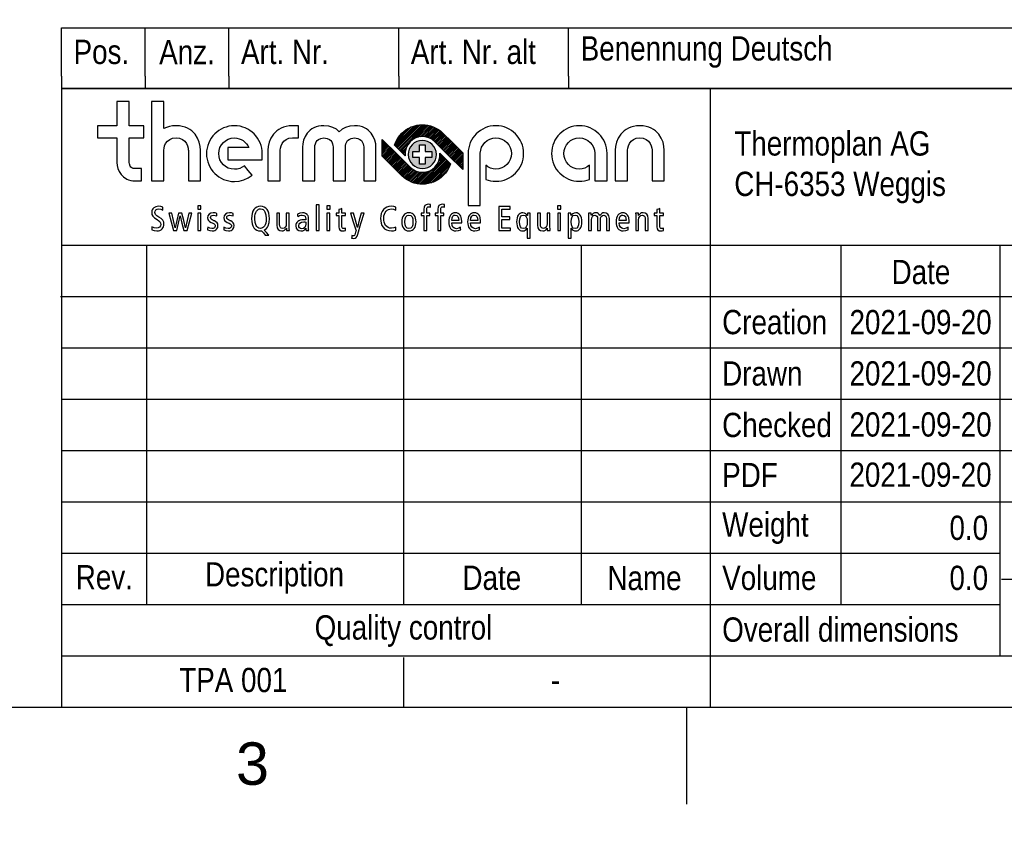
# Model space of a CAD drawing. Header units: millimetres. Extents: x 0 to 592, y 0 to 418.
# Tile 23 of 44: x 391 to 472, y 0 to 67. Entities that reach past the tile are written whole.
import ezdxf
from ezdxf import colors
from ezdxf.entities.mleader import LeaderData, LeaderLine
from ezdxf.math import Vec2, Vec3

# ---------------------------------------------------------------- set-up
doc = ezdxf.new("R2010")
doc.units = ezdxf.units.MM
for name, color, linetype in [('Cartouche', 7, 'Continuous'), ('Défaut', 7, 'Continuous'), ('EBENE_1', 7, 'Continuous'), ('Marges', 7, 'Continuous')]:
    doc.layers.add(name, color=color, linetype=linetype)

# ---------------------------------------------------------------- blocks, each defined once
blk = doc.blocks.new('_Dot')
at = {"color": 0, "linetype": 'ByBlock', "lineweight": -2}
blk.add_line((-0.5, 0), (-1, 0), dxfattribs=at)
at = {"color": 0, "linetype": 'ByBlock', "const_width": 0.5}
blk.add_lwpolyline([(-0.25, 0, 1), (0.25, 0, 1)], format="xyb", close=True, dxfattribs=at)
blk = doc.blocks.new('SE5')
at = {"layer": 'Marges', "insert": (408.375, 7.085), "char_height": 3.5, "width": 3.71335, "attachment_point": 1}
blk.add_mtext('{\\fArial|b0||i0||c0|p34;\\C7;\\H3.5;\\W1.;3}', dxfattribs=at)
blk = doc.blocks.new('SE4')
at = {"layer": 'Marges'}
blk.add_blockref('SE5', (0, 0), dxfattribs=at)
blk = doc.blocks.new('SE7')
at = {"layer": 'EBENE_1', "color": 7, "linetype": 'Continuous'}
for points in [[(402.34, 51.209), (402.177, 51.256), (401.981, 51.275), (401.767, 51.243), (401.592, 51.149), (401.524, 51.078), (401.472, 50.993), (401.44, 50.892), (401.429, 50.777), (401.447, 50.606), (401.513, 50.464), (401.647, 50.329), (401.867, 50.181), (402.028, 50.071), (402.121, 49.976), (402.164, 49.882), (402.175, 49.777), (402.151, 49.659), (402.083, 49.559), (401.972, 49.489), (401.822, 49.463), (401.631, 49.502), (401.443, 49.591), (401.443, 49.462), (401.443, 49.332), (401.63, 49.27), (401.859, 49.247), (401.993, 49.258), (402.11, 49.29), (402.209, 49.342), (402.291, 49.41), (402.354, 49.493), (402.4, 49.589), (402.428, 49.696), (402.437, 49.811), (402.416, 49.973), (402.347, 50.119), (402.221, 50.256), (402.027, 50.389), (401.854, 50.499), (401.752, 50.59), (401.703, 50.673), (401.691, 50.762), (401.713, 50.879), (401.775, 50.973), (401.873, 51.036), (402.001, 51.058), (402.181, 51.034), (402.34, 50.967), (402.34, 51.088), (402.34, 51.209)], [(405.222, 51.033), (405.353, 51.033), (405.484, 51.033), (405.484, 51.175), (405.484, 51.317), (405.353, 51.317), (405.222, 51.317), (405.222, 51.175), (405.222, 51.033)], [(411.09, 48.896), (410.899, 49.107), (410.709, 49.318), (410.804, 49.377), (410.888, 49.454), (410.961, 49.548), (411.021, 49.66), (411.102, 49.935), (411.13, 50.281), (411.117, 50.5), (411.079, 50.696), (411.017, 50.866), (410.934, 51.009), (410.829, 51.123), (410.706, 51.206), (410.564, 51.258), (410.406, 51.275), (410.24, 51.259), (410.092, 51.21), (409.964, 51.129), (409.857, 51.015), (409.772, 50.87), (409.711, 50.692), (409.673, 50.482), (409.66, 50.241), (409.673, 50.022), (409.711, 49.826), (409.773, 49.656), (409.856, 49.513), (409.961, 49.399), (410.084, 49.316), (410.226, 49.264), (410.384, 49.247), (410.409, 49.248), (410.435, 49.25), (410.46, 49.253), (410.483, 49.258), (410.633, 49.077), (410.782, 48.896), (410.936, 48.896), (411.09, 48.896)], [(414.986, 49.267), (415.106, 49.267), (415.226, 49.267), (415.226, 50.335), (415.226, 51.403), (415.106, 51.403), (414.986, 51.403), (414.986, 50.335), (414.986, 49.267)], [(415.864, 51.033), (415.995, 51.033), (416.126, 51.033), (416.126, 51.175), (416.126, 51.317), (415.995, 51.317), (415.864, 51.317), (415.864, 51.175), (415.864, 51.033)], [(421.546, 49.557), (421.377, 49.488), (421.19, 49.463), (421.038, 49.479), (420.907, 49.524), (420.797, 49.598), (420.708, 49.697), (420.639, 49.82), (420.59, 49.966), (420.561, 50.131), (420.552, 50.315), (420.565, 50.486), (420.603, 50.636), (420.662, 50.763), (420.74, 50.868), (420.833, 50.951), (420.938, 51.01), (421.053, 51.046), (421.172, 51.058), (421.371, 51.034), (421.546, 50.959), (421.546, 51.081), (421.546, 51.204), (421.377, 51.256), (421.17, 51.275), (420.983, 51.257), (420.814, 51.204), (420.663, 51.119), (420.535, 51.002), (420.431, 50.857), (420.354, 50.684), (420.306, 50.485), (420.29, 50.264), (420.302, 50.066), (420.341, 49.878), (420.407, 49.705), (420.501, 49.553), (420.624, 49.427), (420.779, 49.33), (420.965, 49.268), (421.184, 49.247), (421.364, 49.263), (421.546, 49.307), (421.546, 49.432), (421.546, 49.557)], [(423.859, 49.267), (423.979, 49.267), (424.098, 49.267), (424.098, 49.896), (424.098, 50.526), (424.229, 50.526), (424.36, 50.526), (424.36, 50.623), (424.36, 50.719), (424.229, 50.719), (424.098, 50.719), (424.098, 50.872), (424.098, 51.024), (424.106, 51.12), (424.135, 51.188), (424.188, 51.23), (424.272, 51.244), (424.351, 51.235), (424.409, 51.209), (424.409, 51.312), (424.409, 51.414), (424.319, 51.431), (424.221, 51.437), (424.057, 51.409), (423.945, 51.329), (423.88, 51.205), (423.859, 51.044), (423.859, 50.882), (423.859, 50.719), (423.744, 50.719), (423.628, 50.719), (423.628, 50.623), (423.628, 50.526), (423.744, 50.526), (423.859, 50.526), (423.859, 49.896), (423.859, 49.267)], [(425.011, 49.267), (425.13, 49.267), (425.25, 49.267), (425.25, 49.896), (425.25, 50.526), (425.381, 50.526), (425.512, 50.526), (425.512, 50.623), (425.512, 50.719), (425.381, 50.719), (425.25, 50.719), (425.25, 50.872), (425.25, 51.024), (425.258, 51.12), (425.287, 51.188), (425.34, 51.23), (425.424, 51.244), (425.503, 51.235), (425.561, 51.209), (425.561, 51.312), (425.561, 51.414), (425.471, 51.431), (425.372, 51.437), (425.209, 51.409), (425.097, 51.329), (425.032, 51.205), (425.011, 51.044), (425.011, 50.882), (425.011, 50.719), (424.895, 50.719), (424.78, 50.719), (424.78, 50.623), (424.78, 50.526), (424.895, 50.526), (425.011, 50.526), (425.011, 49.896), (425.011, 49.267)], [(430.046, 49.267), (430.527, 49.267), (431.008, 49.267), (431.008, 49.375), (431.008, 49.483), (430.652, 49.483), (430.297, 49.483), (430.297, 49.837), (430.297, 50.19), (430.618, 50.19), (430.94, 50.19), (430.94, 50.298), (430.94, 50.406), (430.618, 50.406), (430.297, 50.406), (430.297, 50.722), (430.297, 51.039), (430.634, 51.039), (430.971, 51.039), (430.971, 51.147), (430.971, 51.255), (430.508, 51.255), (430.046, 51.255), (430.046, 50.261), (430.046, 49.267)], [(434.884, 51.033), (435.015, 51.033), (435.146, 51.033), (435.146, 51.175), (435.146, 51.317), (435.015, 51.317), (434.884, 51.317), (434.884, 51.175), (434.884, 51.033)], [(404.728, 50.719), (404.608, 50.719), (404.489, 50.719), (404.352, 50.113), (404.215, 49.506), (404.212, 49.506), (404.209, 49.506), (404.066, 50.113), (403.922, 50.719), (403.779, 50.719), (403.637, 50.719), (403.499, 50.113), (403.361, 49.506), (403.358, 49.506), (403.355, 49.506), (403.217, 50.113), (403.078, 50.719), (402.953, 50.719), (402.828, 50.719), (403.02, 49.993), (403.213, 49.267), (403.349, 49.267), (403.486, 49.267), (403.625, 49.88), (403.765, 50.494), (403.768, 50.494), (403.771, 50.494), (403.923, 49.88), (404.076, 49.267), (404.212, 49.267), (404.349, 49.267), (404.538, 49.993), (404.728, 50.719)], [(405.233, 49.267), (405.353, 49.267), (405.472, 49.267), (405.472, 49.993), (405.472, 50.719), (405.353, 50.719), (405.233, 50.719), (405.233, 49.993), (405.233, 49.267)], [(406.03, 49.332), (406.21, 49.269), (406.423, 49.247), (406.539, 49.256), (406.637, 49.282), (406.718, 49.323), (406.782, 49.378), (406.865, 49.521), (406.891, 49.697), (406.871, 49.821), (406.813, 49.923), (406.722, 50.005), (406.603, 50.067), (406.56, 50.084), (406.518, 50.101), (406.412, 50.15), (406.335, 50.204), (406.288, 50.268), (406.272, 50.347), (406.288, 50.426), (406.333, 50.489), (406.408, 50.53), (406.512, 50.546), (406.667, 50.527), (406.797, 50.483), (406.802, 50.586), (406.808, 50.688), (406.668, 50.726), (406.5, 50.74), (406.308, 50.707), (406.161, 50.618), (406.066, 50.485), (406.033, 50.318), (406.048, 50.195), (406.098, 50.097), (406.186, 50.017), (406.318, 49.945), (406.398, 49.909), (406.478, 49.874), (406.563, 49.827), (406.62, 49.775), (406.653, 49.715), (406.663, 49.646), (406.645, 49.567), (406.593, 49.502), (406.507, 49.457), (406.386, 49.441), (406.211, 49.47), (406.045, 49.549), (406.038, 49.441), (406.03, 49.332)], [(407.37, 49.332), (407.549, 49.269), (407.763, 49.247), (407.879, 49.256), (407.977, 49.282), (408.057, 49.323), (408.122, 49.378), (408.204, 49.521), (408.23, 49.697), (408.21, 49.821), (408.152, 49.923), (408.062, 50.005), (407.942, 50.067), (407.9, 50.084), (407.857, 50.101), (407.752, 50.15), (407.675, 50.204), (407.628, 50.268), (407.612, 50.347), (407.627, 50.426), (407.673, 50.489), (407.748, 50.53), (407.851, 50.546), (408.007, 50.527), (408.136, 50.483), (408.142, 50.586), (408.148, 50.688), (408.008, 50.726), (407.84, 50.74), (407.648, 50.707), (407.501, 50.618), (407.406, 50.485), (407.373, 50.318), (407.388, 50.195), (407.437, 50.097), (407.526, 50.017), (407.658, 49.945), (407.737, 49.909), (407.817, 49.874), (407.903, 49.827), (407.96, 49.775), (407.992, 49.715), (408.003, 49.646), (407.985, 49.567), (407.933, 49.502), (407.846, 49.457), (407.726, 49.441), (407.551, 49.47), (407.384, 49.549), (407.377, 49.441), (407.37, 49.332)], [(409.922, 50.241), (409.932, 50.452), (409.961, 50.629), (410.006, 50.772), (410.066, 50.885), (410.138, 50.969), (410.22, 51.026), (410.31, 51.059), (410.406, 51.07), (410.523, 51.052), (410.62, 51.003), (410.7, 50.926), (410.763, 50.826), (410.843, 50.573), (410.868, 50.281), (410.858, 50.069), (410.829, 49.893), (410.784, 49.749), (410.724, 49.637), (410.652, 49.553), (410.57, 49.495), (410.48, 49.462), (410.384, 49.452), (410.267, 49.469), (410.17, 49.519), (410.09, 49.596), (410.027, 49.696), (409.947, 49.948), (409.922, 50.241)], [(412.761, 50.719), (412.641, 50.719), (412.522, 50.719), (412.522, 50.282), (412.522, 49.845), (412.5, 49.673), (412.438, 49.55), (412.342, 49.476), (412.214, 49.452), (412.112, 49.471), (412.037, 49.531), (411.991, 49.633), (411.975, 49.782), (411.975, 50.251), (411.975, 50.719), (411.855, 50.719), (411.736, 50.719), (411.736, 50.215), (411.736, 49.711), (411.766, 49.504), (411.853, 49.359), (411.987, 49.274), (412.16, 49.247), (412.277, 49.261), (412.378, 49.303), (412.461, 49.377), (412.528, 49.483), (412.53, 49.483), (412.533, 49.483), (412.537, 49.375), (412.542, 49.267), (412.657, 49.267), (412.772, 49.267), (412.766, 49.422), (412.761, 49.58), (412.761, 50.15), (412.761, 50.719)], [(413.459, 50.395), (413.531, 50.457), (413.621, 50.504), (413.723, 50.535), (413.832, 50.546), (413.972, 50.525), (414.074, 50.455), (414.118, 50.355), (414.128, 50.221), (414.128, 50.188), (414.128, 50.155), (414.059, 50.155), (413.989, 50.155), (413.816, 50.146), (413.672, 50.118), (413.553, 50.075), (413.46, 50.016), (413.39, 49.944), (413.342, 49.861), (413.314, 49.767), (413.305, 49.665), (413.337, 49.482), (413.425, 49.352), (413.558, 49.273), (413.724, 49.247), (413.872, 49.265), (413.986, 49.313), (414.071, 49.383), (414.131, 49.463), (414.134, 49.463), (414.137, 49.463), (414.144, 49.365), (414.151, 49.267), (414.26, 49.267), (414.368, 49.267), (414.36, 49.365), (414.356, 49.489), (414.356, 49.868), (414.356, 50.247), (414.346, 50.38), (414.317, 50.478), (414.277, 50.549), (414.231, 50.602), (414.1, 50.688), (413.988, 50.725), (413.844, 50.74), (413.63, 50.709), (413.433, 50.62), (413.446, 50.507), (413.459, 50.395)], [(415.875, 49.267), (415.995, 49.267), (416.115, 49.267), (416.115, 49.993), (416.115, 50.719), (415.995, 50.719), (415.875, 50.719), (415.875, 49.993), (415.875, 49.267)], [(417.4, 49.478), (417.331, 49.452), (417.251, 49.441), (417.182, 49.453), (417.135, 49.493), (417.109, 49.563), (417.1, 49.668), (417.1, 50.097), (417.1, 50.526), (417.25, 50.526), (417.4, 50.526), (417.4, 50.623), (417.4, 50.719), (417.25, 50.719), (417.1, 50.719), (417.1, 50.903), (417.1, 51.087), (416.981, 51.051), (416.861, 51.016), (416.861, 50.867), (416.861, 50.719), (416.745, 50.719), (416.63, 50.719), (416.63, 50.623), (416.63, 50.526), (416.745, 50.526), (416.861, 50.526), (416.861, 50.059), (416.861, 49.591), (416.883, 49.429), (416.947, 49.323), (417.052, 49.265), (417.197, 49.247), (417.301, 49.258), (417.4, 49.284), (417.4, 49.381), (417.4, 49.478)], [(418.93, 50.719), (418.811, 50.719), (418.692, 50.719), (418.541, 50.127), (418.39, 49.535), (418.387, 49.535), (418.384, 49.535), (418.222, 50.127), (418.059, 50.719), (417.934, 50.719), (417.809, 50.719), (418.038, 49.982), (418.267, 49.244), (418.239, 49.133), (418.21, 49.022), (418.178, 48.93), (418.141, 48.874), (418.099, 48.847), (418.051, 48.84), (417.98, 48.847), (417.92, 48.868), (417.914, 48.76), (417.908, 48.652), (417.984, 48.639), (418.071, 48.634), (418.193, 48.652), (418.29, 48.71), (418.367, 48.814), (418.427, 48.971), (418.679, 49.845), (418.93, 50.719)], [(422.048, 49.993), (422.057, 49.83), (422.085, 49.684), (422.131, 49.557), (422.196, 49.449), (422.278, 49.363), (422.379, 49.299), (422.497, 49.26), (422.632, 49.247), (422.768, 49.26), (422.886, 49.299), (422.986, 49.363), (423.068, 49.449), (423.133, 49.557), (423.179, 49.684), (423.207, 49.83), (423.216, 49.993), (423.207, 50.156), (423.179, 50.302), (423.133, 50.43), (423.068, 50.537), (422.986, 50.624), (422.886, 50.687), (422.768, 50.726), (422.632, 50.74), (422.497, 50.726), (422.379, 50.687), (422.278, 50.624), (422.196, 50.537), (422.131, 50.43), (422.085, 50.302), (422.057, 50.156), (422.048, 49.993)], [(422.299, 49.993), (422.319, 50.233), (422.38, 50.406), (422.484, 50.511), (422.632, 50.546), (422.78, 50.511), (422.884, 50.406), (422.945, 50.233), (422.965, 49.993), (422.945, 49.753), (422.884, 49.58), (422.78, 49.476), (422.632, 49.441), (422.484, 49.476), (422.38, 49.58), (422.319, 49.753), (422.299, 49.993)], [(426.978, 49.922), (426.978, 49.986), (426.978, 50.05), (426.944, 50.338), (426.903, 50.456), (426.846, 50.555), (426.773, 50.634), (426.686, 50.692), (426.584, 50.728), (426.468, 50.74), (426.34, 50.726), (426.227, 50.687), (426.131, 50.624), (426.052, 50.537), (425.989, 50.43), (425.943, 50.302), (425.916, 50.156), (425.907, 49.993), (425.916, 49.83), (425.944, 49.684), (425.99, 49.557), (426.054, 49.449), (426.137, 49.363), (426.237, 49.299), (426.355, 49.26), (426.491, 49.247), (426.706, 49.269), (426.898, 49.332), (426.892, 49.441), (426.886, 49.549), (426.734, 49.467), (426.553, 49.429), (426.38, 49.459), (426.256, 49.549), (426.182, 49.703), (426.158, 49.922), (426.568, 49.922), (426.978, 49.922)], [(426.158, 50.104), (426.184, 50.318), (426.25, 50.458), (426.343, 50.534), (426.454, 50.557), (426.579, 50.529), (426.668, 50.444), (426.721, 50.302), (426.739, 50.104), (426.448, 50.104), (426.158, 50.104)], [(428.539, 49.922), (428.539, 49.986), (428.539, 50.05), (428.505, 50.338), (428.464, 50.456), (428.407, 50.555), (428.334, 50.634), (428.247, 50.692), (428.145, 50.728), (428.029, 50.74), (427.901, 50.726), (427.789, 50.687), (427.693, 50.624), (427.613, 50.537), (427.55, 50.43), (427.505, 50.302), (427.477, 50.156), (427.468, 49.993), (427.477, 49.83), (427.505, 49.684), (427.551, 49.557), (427.616, 49.449), (427.698, 49.363), (427.799, 49.299), (427.916, 49.26), (428.052, 49.247), (428.267, 49.269), (428.459, 49.332), (428.453, 49.441), (428.448, 49.549), (428.295, 49.467), (428.115, 49.429), (427.941, 49.459), (427.817, 49.549), (427.743, 49.703), (427.718, 49.922), (428.129, 49.922), (428.539, 49.922)], [(427.718, 50.104), (427.745, 50.318), (427.811, 50.458), (427.904, 50.534), (428.015, 50.557), (428.14, 50.529), (428.229, 50.444), (428.282, 50.302), (428.3, 50.104), (428.009, 50.104), (427.718, 50.104)], [(432.381, 48.652), (432.501, 48.652), (432.621, 48.652), (432.621, 49.552), (432.621, 50.452), (432.625, 50.586), (432.632, 50.719), (432.517, 50.719), (432.401, 50.719), (432.397, 50.613), (432.393, 50.506), (432.39, 50.506), (432.387, 50.506), (432.331, 50.59), (432.252, 50.665), (432.145, 50.719), (432.005, 50.74), (431.898, 50.728), (431.801, 50.693), (431.715, 50.636), (431.642, 50.554), (431.584, 50.449), (431.54, 50.321), (431.513, 50.169), (431.504, 49.993), (431.513, 49.817), (431.54, 49.665), (431.584, 49.537), (431.642, 49.432), (431.715, 49.351), (431.801, 49.293), (431.898, 49.258), (432.005, 49.247), (432.119, 49.259), (432.216, 49.299), (432.3, 49.367), (432.375, 49.466), (432.378, 49.466), (432.381, 49.466), (432.381, 49.059), (432.381, 48.652)], [(432.381, 49.993), (432.362, 49.753), (432.304, 49.58), (432.205, 49.476), (432.062, 49.441), (431.92, 49.476), (431.82, 49.58), (431.762, 49.753), (431.743, 49.993), (431.762, 50.233), (431.82, 50.406), (431.92, 50.511), (432.062, 50.546), (432.205, 50.511), (432.304, 50.406), (432.362, 50.233), (432.381, 49.993)], [(434.256, 50.719), (434.136, 50.719), (434.017, 50.719), (434.017, 50.282), (434.017, 49.845), (433.995, 49.673), (433.933, 49.55), (433.836, 49.476), (433.709, 49.452), (433.607, 49.471), (433.532, 49.531), (433.486, 49.633), (433.47, 49.782), (433.47, 50.251), (433.47, 50.719), (433.35, 50.719), (433.23, 50.719), (433.23, 50.215), (433.23, 49.711), (433.261, 49.504), (433.348, 49.359), (433.482, 49.274), (433.655, 49.247), (433.772, 49.261), (433.873, 49.303), (433.956, 49.377), (434.022, 49.483), (434.025, 49.483), (434.028, 49.483), (434.032, 49.375), (434.036, 49.267), (434.152, 49.267), (434.267, 49.267), (434.261, 49.422), (434.256, 49.58), (434.256, 50.15), (434.256, 50.719)], [(434.895, 49.267), (435.015, 49.267), (435.134, 49.267), (435.134, 49.993), (435.134, 50.719), (435.015, 50.719), (434.895, 50.719), (434.895, 49.993), (434.895, 49.267)], [(435.762, 48.652), (435.881, 48.652), (436.001, 48.652), (436.001, 49.059), (436.001, 49.466), (436.003, 49.466), (436.006, 49.466), (436.082, 49.367), (436.166, 49.299), (436.263, 49.259), (436.377, 49.247), (436.484, 49.258), (436.581, 49.293), (436.667, 49.351), (436.74, 49.432), (436.798, 49.537), (436.842, 49.665), (436.869, 49.817), (436.878, 49.993), (436.869, 50.169), (436.842, 50.321), (436.798, 50.449), (436.74, 50.554), (436.667, 50.636), (436.581, 50.693), (436.484, 50.728), (436.377, 50.74), (436.237, 50.719), (436.13, 50.665), (436.052, 50.59), (435.995, 50.506), (435.992, 50.506), (435.989, 50.506), (435.985, 50.613), (435.981, 50.719), (435.866, 50.719), (435.75, 50.719), (435.757, 50.586), (435.762, 50.452), (435.762, 49.552), (435.762, 48.652)], [(436.001, 49.993), (436.02, 50.233), (436.078, 50.406), (436.177, 50.511), (436.32, 50.546), (436.462, 50.511), (436.562, 50.406), (436.62, 50.233), (436.639, 49.993), (436.62, 49.753), (436.562, 49.58), (436.462, 49.476), (436.32, 49.441), (436.177, 49.476), (436.078, 49.58), (436.02, 49.753), (436.001, 49.993)], [(437.44, 49.267), (437.56, 49.267), (437.68, 49.267), (437.68, 49.715), (437.68, 50.164), (437.698, 50.332), (437.75, 50.447), (437.836, 50.513), (437.953, 50.534), (438.048, 50.518), (438.118, 50.468), (438.161, 50.384), (438.176, 50.264), (438.176, 49.765), (438.176, 49.267), (438.295, 49.267), (438.414, 49.267), (438.414, 49.715), (438.414, 50.164), (438.432, 50.332), (438.485, 50.447), (438.571, 50.513), (438.688, 50.534), (438.783, 50.518), (438.853, 50.468), (438.896, 50.384), (438.911, 50.264), (438.911, 49.765), (438.911, 49.267), (439.03, 49.267), (439.15, 49.267), (439.15, 49.771), (439.15, 50.275), (439.119, 50.482), (439.033, 50.627), (438.9, 50.712), (438.728, 50.74), (438.614, 50.724), (438.518, 50.679), (438.439, 50.607), (438.375, 50.512), (438.312, 50.61), (438.234, 50.681), (438.141, 50.725), (438.033, 50.74), (437.921, 50.726), (437.823, 50.683), (437.74, 50.609), (437.674, 50.503), (437.671, 50.503), (437.669, 50.503), (437.664, 50.611), (437.66, 50.719), (437.545, 50.719), (437.429, 50.719), (437.436, 50.564), (437.44, 50.406), (437.44, 49.836), (437.44, 49.267)], [(440.778, 49.922), (440.778, 49.986), (440.778, 50.05), (440.744, 50.338), (440.703, 50.456), (440.646, 50.555), (440.573, 50.634), (440.486, 50.692), (440.384, 50.728), (440.268, 50.74), (440.14, 50.726), (440.028, 50.687), (439.931, 50.624), (439.852, 50.537), (439.789, 50.43), (439.744, 50.302), (439.716, 50.156), (439.707, 49.993), (439.716, 49.83), (439.744, 49.684), (439.79, 49.557), (439.855, 49.449), (439.937, 49.363), (440.037, 49.299), (440.155, 49.26), (440.291, 49.247), (440.506, 49.269), (440.698, 49.332), (440.693, 49.441), (440.687, 49.549), (440.534, 49.467), (440.353, 49.429), (440.18, 49.459), (440.056, 49.549), (439.982, 49.703), (439.958, 49.922), (440.368, 49.922), (440.778, 49.922)], [(439.958, 50.104), (439.985, 50.318), (440.05, 50.458), (440.143, 50.534), (440.254, 50.557), (440.379, 50.529), (440.468, 50.444), (440.521, 50.302), (440.539, 50.104), (440.248, 50.104), (439.958, 50.104)], [(441.326, 49.267), (441.446, 49.267), (441.565, 49.267), (441.565, 49.704), (441.565, 50.141), (441.587, 50.313), (441.648, 50.436), (441.745, 50.51), (441.873, 50.534), (441.975, 50.515), (442.05, 50.456), (442.096, 50.353), (442.112, 50.204), (442.112, 49.735), (442.112, 49.267), (442.232, 49.267), (442.351, 49.267), (442.351, 49.771), (442.351, 50.275), (442.321, 50.482), (442.234, 50.627), (442.1, 50.712), (441.927, 50.74), (441.809, 50.726), (441.709, 50.683), (441.626, 50.609), (441.559, 50.503), (441.557, 50.503), (441.554, 50.503), (441.55, 50.611), (441.545, 50.719), (441.43, 50.719), (441.315, 50.719), (441.321, 50.564), (441.326, 50.406), (441.326, 49.836), (441.326, 49.267)], [(443.609, 49.478), (443.54, 49.452), (443.461, 49.441), (443.392, 49.453), (443.345, 49.493), (443.318, 49.563), (443.31, 49.668), (443.31, 50.097), (443.31, 50.526), (443.46, 50.526), (443.609, 50.526), (443.609, 50.623), (443.609, 50.719), (443.46, 50.719), (443.31, 50.719), (443.31, 50.903), (443.31, 51.087), (443.191, 51.051), (443.071, 51.016), (443.071, 50.867), (443.071, 50.719), (442.956, 50.719), (442.84, 50.719), (442.84, 50.623), (442.84, 50.526), (442.956, 50.526), (443.071, 50.526), (443.071, 50.059), (443.071, 49.591), (443.093, 49.429), (443.157, 49.323), (443.262, 49.265), (443.407, 49.247), (443.511, 49.258), (443.609, 49.284), (443.609, 49.381), (443.609, 49.478)], [(414.128, 49.797), (414.105, 49.655), (414.037, 49.538), (413.93, 49.458), (413.789, 49.429), (413.682, 49.447), (413.605, 49.498), (413.56, 49.578), (413.545, 49.682), (413.57, 49.801), (413.647, 49.897), (413.776, 49.961), (413.96, 49.985), (414.053, 49.984), (414.128, 49.979), (414.128, 49.888), (414.128, 49.797)]]:
    blk.add_lwpolyline(points, close=True, dxfattribs=at)
blk = doc.blocks.new('SE6')
at = {"layer": 'Défaut'}
blk.add_blockref('SE7', (0, 0), dxfattribs=at)

msp = doc.modelspace()

# ---------------------------------------------------------------- hatches: boundary and pattern name
at = {"layer": 'Défaut', "linetype": 'Continuous'}
h = msp.add_hatch(dxfattribs=at)
h.set_pattern_fill('LINE', scale=0.03149606, angle=45, style=0)
edge = h.paths.add_edge_path()
edge.add_spline(control_points=[(422.0357, 57.2899), (421.7641, 57.0173), (421.5618, 56.6805), (421.4461, 56.3146), (421.4884, 56.2728), (422.1324, 55.6295), (422.3156, 55.4468), (422.2736, 55.8729), (422.4211, 56.2941), (422.7268, 56.6002), (423.2755, 57.1501), (424.178, 57.1595), (424.7395, 56.6209), (424.7395, 56.6209), (426.9084, 54.4564), (427.0634, 54.3018), (427.0634, 54.3018), (427.0634, 55.681), (427.0634, 55.681), (426.9002, 55.8441), (425.4341, 57.3069), (425.4339, 57.3067), (424.4923, 58.2314), (422.9678, 58.2236), (422.0357, 57.2899)], knot_values=[0, 0, 0, 0, 0.125, 0.125, 0.125, 0.25, 0.25, 0.25, 0.375, 0.375, 0.375, 0.5, 0.5, 0.5, 0.625, 0.625, 0.625, 0.75, 0.75, 0.75, 0.875, 0.875, 0.875, 1, 1, 1, 1], degree=3, periodic=0)
h = msp.add_hatch(dxfattribs=at)
h.set_pattern_fill('LINE', scale=0.03149606, angle=45, style=0)
edge = h.paths.add_edge_path()
edge.add_spline(control_points=[(420.427, 56.7921), (420.427, 56.7921), (420.427, 55.4129), (420.427, 55.4129), (420.5905, 55.2498), (422.0564, 53.7867), (422.0565, 53.7872), (422.9981, 52.8626), (424.5225, 52.8704), (425.4546, 53.804), (425.7263, 54.0763), (425.9286, 54.4129), (426.0442, 54.7793), (426.002, 54.8211), (425.3576, 55.4644), (425.1747, 55.647), (425.2168, 55.2208), (425.0693, 54.7997), (424.7636, 54.4936), (424.215, 53.9435), (423.3125, 53.9344), (422.7507, 54.4727), (422.7507, 54.4727), (420.5819, 56.6373), (420.427, 56.7921)], knot_values=[0, 0, 0, 0, 0.125, 0.125, 0.125, 0.25, 0.25, 0.25, 0.375, 0.375, 0.375, 0.5, 0.5, 0.5, 0.625, 0.625, 0.625, 0.75, 0.75, 0.75, 0.875, 0.875, 0.875, 1, 1, 1, 1], degree=3, periodic=0)
at = {"layer": 'EBENE_1', "linetype": 'Continuous'}
h = msp.add_hatch(color=7, dxfattribs=at)
edge = h.paths.add_edge_path()
edge.add_spline(control_points=[(424.8701, 55.7864), (424.7369, 56.4128), (424.1208, 56.8128), (423.4943, 56.6794), (422.8674, 56.5461), (422.4677, 55.9301), (422.6009, 55.3031), (422.7341, 54.6768), (423.3503, 54.277), (423.9768, 54.4104), (424.6036, 54.5436), (425.0034, 55.1599), (424.8701, 55.7864)], knot_values=[0, 0, 0, 0, 0.25, 0.25, 0.25, 0.5, 0.5, 0.5, 0.75, 0.75, 0.75, 1, 1, 1, 1], degree=3, periodic=0)
edge = h.paths.add_edge_path()
edge.add_spline(control_points=[(422.951, 55.7804), (422.951, 55.7804), (422.9507, 55.3094), (422.9507, 55.3094), (422.9507, 55.3094), (423.5002, 55.3094), (423.5002, 55.3094), (423.5002, 55.3094), (423.5002, 54.7602), (423.5002, 54.7602), (423.5002, 54.7602), (423.9709, 54.7602), (423.9709, 54.7602), (423.9709, 54.7602), (423.9709, 55.3094), (423.9709, 55.3094), (423.9709, 55.3094), (424.5203, 55.3094), (424.5203, 55.3094), (424.5203, 55.3094), (424.5203, 55.7804), (424.5203, 55.7804), (424.5203, 55.7804), (423.9709, 55.7804), (423.9709, 55.7804), (423.9709, 55.7804), (423.9709, 56.3297), (423.9709, 56.3297), (423.9709, 56.3297), (423.5002, 56.3297), (423.5002, 56.3297), (423.5002, 56.3297), (423.5002, 55.7804), (423.5002, 55.7804), (423.5002, 55.7804), (422.951, 55.7804), (422.951, 55.7804)], knot_values=[0, 0, 0, 0, 0.0833333, 0.0833333, 0.0833333, 0.1666667, 0.1666667, 0.1666667, 0.25, 0.25, 0.25, 0.3333333, 0.3333333, 0.3333333, 0.4166667, 0.4166667, 0.4166667, 0.5, 0.5, 0.5, 0.5833333, 0.5833333, 0.5833333, 0.6666667, 0.6666667, 0.6666667, 0.75, 0.75, 0.75, 0.8333333, 0.8333333, 0.8333333, 0.9166667, 0.9166667, 0.9166667, 1, 1, 1, 1], degree=3, periodic=0)

# ---------------------------------------------------------------- linework, layer by layer
at = {"layer": 'Cartouche', "color": 7, "linetype": 'Continuous'}
for p, q in [((393.9867, 60.9908), (393.9867, 9.99)), ((583.9868, 60.9908), (393.9868, 60.9908)), ((447.4467, 60.9908), (447.4467, 9.9908)), ((393.9867, 48.0686), (450.4467, 48.0686)), ((400.9988, 48.0686), (400.9988, 18.4586)), ((422.1839, 48.0686), (422.1839, 18.4586)), ((436.8267, 48.0686), (436.8267, 18.4586)), ((450.4467, 48.0686), (583.9867, 48.0686)), ((458.2266, 48.0686), (458.2266, 18.4586)), ((471.3467, 48.0686), (471.3467, 26.9186)), ((393.9242, 43.8309), (447.5561, 43.8309)), ((447.4467, 43.8386), (488.1267, 43.8386)), ((393.9867, 39.6086), (447.4467, 39.6086)), ((447.4467, 39.6086), (488.1267, 39.6086)), ((393.9867, 35.3786), (447.4467, 35.3786)), ((447.4467, 35.3786), (488.1267, 35.3786)), ((393.9867, 31.1486), (447.4467, 31.1486)), ((447.4467, 31.1486), (488.1267, 31.1486)), ((393.9867, 26.9186), (447.4467, 26.9186)), ((447.4467, 26.9186), (583.9867, 26.9186)), ((471.3467, 26.9186), (471.3467, 14.2286)), ((393.9867, 22.6886), (447.4467, 22.6886)), ((447.4467, 22.6886), (471.3467, 22.6886)), ((471.4614, 20.551), (488.1267, 20.551)), ((393.9867, 18.4586), (471.3467, 18.4586)), ((393.9867, 14.2286), (471.3467, 14.2286)), ((422.1839, 14.0896), (422.1839, 9.9986)), ((471.3467, 14.2286), (583.9867, 14.2286))]:
    msp.add_line(p, q, dxfattribs=at)
at = {"layer": 'Défaut', "color": 7, "linetype": 'Continuous'}
for p, q in [((393.9867, 61.9908), (393.9867, 65.9908)), ((393.9867, 65.9908), (583.9867, 65.9908)), ((400.8867, 61.9908), (400.8867, 65.9908)), ((407.7867, 61.9908), (407.7867, 65.9908)), ((421.7867, 61.9908), (421.7867, 65.9908)), ((435.7867, 61.9908), (435.7867, 65.9908)), ((393.9867, 61.9908), (393.9867, 60.9908)), ((400.8867, 61.9908), (400.8867, 60.9908)), ((407.7867, 61.9908), (407.7867, 60.9908)), ((421.7867, 61.9908), (421.7867, 60.9908)), ((435.7867, 61.9908), (435.7867, 60.9908)), ((393.9866, 60.9908), (583.9866, 60.9908)), ((393.9867, 60.9908), (583.9867, 60.9908)), ((393.9867, 9.99), (583.9867, 9.99))]:
    msp.add_line(p, q, dxfattribs=at)
at = {"layer": 'EBENE_1', "color": 7, "linetype": 'Continuous'}
for points in [[(400.775, 56.9054), (400.775, 57.4104), (400.775, 57.9153), (400.1749, 57.9153), (399.5749, 57.9153), (399.5749, 58.9098), (399.5749, 59.9043), (399.07, 59.9043), (398.5652, 59.9043), (398.5652, 58.9098), (398.5652, 57.9153), (397.7628, 57.9153), (396.9605, 57.9153), (396.9605, 57.4104), (396.9605, 56.9054), (397.7628, 56.9054), (398.5652, 56.9054), (398.5652, 55.8959), (398.5652, 54.8863), (398.5847, 54.6464), (398.6456, 54.3928), (398.7514, 54.1395), (398.9057, 53.9007), (399.1122, 53.6904), (399.3742, 53.5228), (399.5273, 53.4594), (399.6955, 53.4119), (399.8795, 53.3821), (400.0796, 53.3718), (400.3322, 53.3718), (400.5847, 53.3718), (400.5847, 53.8765), (400.5847, 54.3813), (400.3322, 54.3813), (400.0796, 54.3813), (399.9072, 54.3992), (399.7881, 54.4464), (399.7093, 54.5128), (399.6577, 54.5886), (399.5925, 54.7675), (399.5749, 54.8922), (399.5749, 55.8988), (399.5749, 56.9054), (400.1749, 56.9054), (400.775, 56.9054)], [(403.4395, 57.9153), (403.1493, 57.8989), (402.8849, 57.8517), (402.6453, 57.7769), (402.4298, 57.6778), (402.4298, 58.7911), (402.4298, 59.9043), (401.9249, 59.9043), (401.42, 59.9043), (401.42, 56.638), (401.42, 53.3718), (401.9249, 53.3718), (402.4298, 53.3718), (402.4298, 54.6327), (402.4298, 55.8937), (402.4519, 56.0806), (402.4962, 56.2562), (402.5777, 56.451), (402.7224, 56.6527), (402.9119, 56.7944), (403.1496, 56.878), (403.4395, 56.9054), (403.7293, 56.878), (403.967, 56.7944), (404.1563, 56.6527), (404.3009, 56.451), (404.384, 56.2514), (404.4283, 56.0724), (404.4461, 55.943), (404.4493, 55.8922), (404.4493, 54.632), (404.4493, 53.3718), (404.954, 53.3718), (405.4588, 53.3718), (405.4588, 54.6338), (405.4588, 55.8958), (405.4328, 56.2157), (405.3516, 56.5539), (405.2105, 56.8916), (405.0047, 57.21), (404.8761, 57.3561), (404.7295, 57.4904), (404.5644, 57.6105), (404.3801, 57.7139), (404.176, 57.7985), (403.9516, 57.8619), (403.7063, 57.9016), (403.4395, 57.9153)], [(405.945, 55.6152), (405.9569, 55.3804), (405.9918, 55.1523), (406.0486, 54.9321), (406.126, 54.721), (406.223, 54.52), (406.3383, 54.3304), (406.4708, 54.1533), (406.6194, 53.9899), (406.7828, 53.8413), (406.9599, 53.7088), (407.1495, 53.5935), (407.3505, 53.4965), (407.5617, 53.419), (407.7819, 53.3623), (408.01, 53.3273), (408.2448, 53.3154), (408.6424, 53.3502), (409.0257, 53.4522), (409.3857, 53.6184), (409.7135, 53.8453), (409.3909, 54.2336), (409.0683, 54.622), (408.8846, 54.4949), (408.6828, 54.4019), (408.4678, 54.3448), (408.2448, 54.3254), (407.9851, 54.3516), (407.7431, 54.4269), (407.524, 54.5459), (407.333, 54.7036), (407.1754, 54.8945), (407.0563, 55.1136), (406.981, 55.3555), (406.9548, 55.6152), (406.981, 55.875), (407.0563, 56.1171), (407.1754, 56.3363), (407.333, 56.5273), (407.524, 56.6849), (407.7431, 56.8039), (407.9851, 56.8792), (408.2448, 56.9054), (408.4405, 56.8906), (408.6271, 56.8476), (408.8024, 56.7786), (408.9641, 56.6858), (409.1101, 56.5714), (409.2381, 56.4375), (409.3461, 56.2864), (409.4318, 56.1203), (408.5718, 56.1203), (407.7119, 56.1203), (407.7119, 55.6154), (407.7119, 55.1105), (409.1283, 55.1105), (410.5447, 55.1105), (410.5447, 55.3629), (410.5447, 55.6152), (410.5328, 55.85), (410.4979, 56.0782), (410.4412, 56.2984), (410.3637, 56.5097), (410.2667, 56.7107), (410.1514, 56.9003), (410.0189, 57.0775), (409.8703, 57.2409), (409.7069, 57.3894), (409.5298, 57.522), (409.3402, 57.6373), (409.1392, 57.7343), (408.928, 57.8118), (408.7077, 57.8685), (408.4796, 57.9034), (408.2448, 57.9153), (408.01, 57.9034), (407.7819, 57.8685), (407.5617, 57.8118), (407.3505, 57.7343), (407.1495, 57.6373), (406.9599, 57.522), (406.7828, 57.3894), (406.6194, 57.2409), (406.4708, 57.0775), (406.3383, 56.9003), (406.223, 56.7107), (406.126, 56.5097), (406.0486, 56.2984), (405.9918, 56.0782), (405.9569, 55.85), (405.945, 55.6152)], [(413.0318, 57.9153), (412.7649, 57.9016), (412.5196, 57.8619), (412.2952, 57.7985), (412.0911, 57.7139), (411.9068, 57.6105), (411.7416, 57.4904), (411.595, 57.3561), (411.4664, 57.21), (411.2606, 56.8916), (411.1195, 56.5539), (411.0383, 56.2157), (411.0123, 55.8958), (411.0123, 54.6338), (411.0123, 53.3718), (411.5172, 53.3718), (412.0221, 53.3718), (412.0221, 54.6338), (412.0221, 55.8958), (412.0429, 56.0729), (412.0871, 56.2514), (412.1701, 56.451), (412.3148, 56.6527), (412.5041, 56.7944), (412.7418, 56.878), (413.0318, 56.9054), (413.2842, 56.9054), (413.5367, 56.9054), (413.5367, 57.4104), (413.5367, 57.9153), (413.2842, 57.9153), (413.0318, 57.9153)], [(418.1457, 57.9153), (417.7472, 57.8787), (417.4059, 57.7765), (417.119, 57.6201), (416.8835, 57.4206), (416.6481, 57.6201), (416.3611, 57.7765), (416.0199, 57.8787), (415.6215, 57.9153), (415.388, 57.9033), (415.1733, 57.8685), (414.977, 57.8131), (414.7984, 57.7391), (414.6371, 57.6486), (414.4926, 57.5436), (414.3643, 57.4261), (414.2517, 57.2982), (414.0716, 57.0196), (413.9481, 56.7241), (413.8771, 56.4282), (413.8543, 56.1483), (413.8543, 54.76), (413.8543, 53.3718), (414.3592, 53.3718), (414.864, 53.3718), (414.864, 54.76), (414.864, 56.1483), (414.8806, 56.2842), (414.9152, 56.422), (414.9797, 56.5754), (415.0538, 56.6867), (415.1734, 56.7935), (415.3566, 56.8738), (415.6215, 56.9054), (415.8862, 56.8738), (416.0693, 56.7935), (416.1889, 56.6867), (416.263, 56.5754), (416.3261, 56.4263), (416.3608, 56.2909), (416.3754, 56.1901), (416.3785, 56.1449), (416.3785, 54.7583), (416.3785, 53.3718), (416.8834, 53.3718), (417.3884, 53.3718), (417.3884, 54.76), (417.3884, 56.1483), (417.405, 56.2842), (417.4396, 56.422), (417.5041, 56.5754), (417.5781, 56.6867), (417.6977, 56.7935), (417.8809, 56.8738), (418.1457, 56.9054), (418.4104, 56.8738), (418.5936, 56.7935), (418.7132, 56.6867), (418.7871, 56.5754), (418.8516, 56.4219), (418.8862, 56.2836), (418.9002, 56.1833), (418.9028, 56.1436), (418.9028, 54.7577), (418.9028, 53.3718), (419.4077, 53.3718), (419.9125, 53.3718), (419.9125, 54.76), (419.9125, 56.1483), (419.8897, 56.4282), (419.8187, 56.7241), (419.6953, 57.0196), (419.5153, 57.2982), (419.2744, 57.5436), (419.1299, 57.6486), (418.9687, 57.7391), (418.7901, 57.8131), (418.5938, 57.8685), (418.3792, 57.9033), (418.1457, 57.9153)], [(422.0357, 57.2899), (422.2171, 57.4541), (422.4107, 57.5966), (422.6147, 57.7174), (422.8275, 57.8165), (423.0472, 57.8938), (423.2723, 57.9493), (423.5008, 57.9831), (423.7312, 57.9952), (423.9618, 57.9854), (424.1907, 57.9539), (424.4162, 57.9006), (424.6368, 57.8255), (424.8505, 57.7285), (425.0558, 57.6097), (425.2508, 57.4691), (425.4339, 57.3067), (426.1875, 56.5551), (427.0634, 55.681), (427.0634, 54.9914), (427.0634, 54.3018), (425.8433, 55.5193), (424.7395, 56.6209), (424.5143, 56.7972), (424.2653, 56.9222), (424.0006, 56.996), (423.7284, 57.0187), (423.4567, 56.9904), (423.1938, 56.9112), (422.9478, 56.7811), (422.7268, 56.6002), (422.5277, 56.3508), (422.3908, 56.0685), (422.3191, 55.7637), (422.3156, 55.4468), (421.828, 55.9335), (421.4461, 56.3146), (421.5488, 56.583), (421.6824, 56.8372), (421.8453, 57.074), (422.0357, 57.2899)], [(429.7948, 57.9153), (429.5621, 57.9036), (429.336, 57.8692), (429.1177, 57.8132), (428.9082, 57.7368), (428.7088, 57.6411), (428.5206, 57.5273), (428.3447, 57.3964), (428.1822, 57.2498), (428.0344, 57.0884), (427.9023, 56.9135), (427.7871, 56.7262), (427.69, 56.5276), (427.612, 56.3189), (427.5544, 56.1012), (427.5182, 55.8757), (427.5047, 55.6434), (427.5044, 55.6434), (427.5041, 55.6434), (427.5041, 53.4978), (427.5041, 51.3521), (428.0089, 51.3521), (428.5137, 51.3521), (428.5137, 52.5395), (428.5137, 53.7268), (428.5138, 53.7266), (428.5139, 53.7266), (428.5139, 54.6745), (428.5139, 55.6225), (428.5138, 55.6236), (428.5137, 55.6246), (428.5138, 55.6258), (428.5139, 55.6267), (428.5139, 55.6381), (428.5139, 55.6496), (428.5142, 55.6496), (428.5145, 55.6496), (428.5447, 55.9031), (428.622, 56.1389), (428.7414, 56.3523), (428.8979, 56.538), (429.0865, 56.6913), (429.3022, 56.8069), (429.54, 56.88), (429.7948, 56.9054), (430.0526, 56.8794), (430.2928, 56.8046), (430.5103, 56.6864), (430.7, 56.5298), (430.8566, 56.3402), (430.9748, 56.1226), (431.0496, 55.8824), (431.0757, 55.6246), (431.0496, 55.3669), (430.9748, 55.1267), (430.8566, 54.9092), (430.7, 54.7196), (430.5103, 54.563), (430.2928, 54.4448), (430.0526, 54.37), (429.7948, 54.3439), (429.5624, 54.3651), (429.3438, 54.4261), (429.1426, 54.523), (428.9627, 54.6521), (428.9627, 54.0717), (428.9627, 53.4914), (429.3655, 53.3748), (429.5773, 53.3445), (429.7948, 53.3341), (430.0287, 53.346), (430.2558, 53.3808), (430.4751, 53.4373), (430.6855, 53.5144), (430.8856, 53.611), (431.0745, 53.7259), (431.2508, 53.8579), (431.4136, 54.0058), (431.5615, 54.1685), (431.6934, 54.3449), (431.8083, 54.5338), (431.9049, 54.7339), (431.982, 54.9443), (432.0385, 55.1636), (432.0733, 55.3907), (432.0851, 55.6246), (432.0733, 55.8584), (432.0385, 56.0856), (431.982, 56.3049), (431.9049, 56.5153), (431.8083, 56.7155), (431.6934, 56.9043), (431.5615, 57.0808), (431.4136, 57.2435), (431.2508, 57.3915), (431.0745, 57.5235), (430.8856, 57.6384), (430.6855, 57.735), (430.4751, 57.8121), (430.2558, 57.8687), (430.0287, 57.9035), (429.7948, 57.9153)], [(438.966, 55.6434), (438.9524, 55.8757), (438.9162, 56.1012), (438.8586, 56.3189), (438.7806, 56.5276), (438.6834, 56.7262), (438.5682, 56.9135), (438.4361, 57.0884), (438.2883, 57.2498), (438.1259, 57.3964), (437.95, 57.5273), (437.7617, 57.6411), (437.5623, 57.7368), (437.3529, 57.8132), (437.1346, 57.8692), (436.9085, 57.9036), (436.6759, 57.9153), (436.4419, 57.9035), (436.2147, 57.8687), (435.9954, 57.8121), (435.785, 57.735), (435.5848, 57.6384), (435.3959, 57.5235), (435.2195, 57.3915), (435.0568, 57.2435), (434.9088, 57.0808), (434.7769, 56.9043), (434.662, 56.7155), (434.5654, 56.5153), (434.4883, 56.3049), (434.4318, 56.0856), (434.397, 55.8584), (434.3852, 55.6246), (434.397, 55.3907), (434.4318, 55.1636), (434.4883, 54.9443), (434.5654, 54.7339), (434.662, 54.5338), (434.7769, 54.3449), (434.9088, 54.1685), (435.0568, 54.0058), (435.2195, 53.8579), (435.3959, 53.7259), (435.5848, 53.611), (435.785, 53.5144), (435.9954, 53.4373), (436.2147, 53.3808), (436.4419, 53.346), (436.6759, 53.3341), (436.8933, 53.3445), (437.105, 53.3748), (437.3102, 53.4241), (437.5078, 53.4914), (437.5078, 54.0717), (437.5078, 54.6521), (437.328, 54.523), (437.1269, 54.4261), (436.9083, 54.3651), (436.6759, 54.3439), (436.418, 54.37), (436.1777, 54.4448), (435.9602, 54.563), (435.7705, 54.7196), (435.614, 54.9092), (435.4958, 55.1267), (435.421, 55.3669), (435.395, 55.6246), (435.421, 55.8824), (435.4958, 56.1226), (435.614, 56.3402), (435.7705, 56.5298), (435.9602, 56.6864), (436.1777, 56.8046), (436.418, 56.8794), (436.6759, 56.9054), (436.9306, 56.88), (437.1683, 56.8069), (437.3839, 56.6913), (437.5725, 56.538), (437.7289, 56.3523), (437.8483, 56.1389), (437.9256, 55.9031), (437.9558, 55.6496), (437.9561, 55.6496), (437.9565, 55.6496), (437.9565, 55.6381), (437.9565, 55.6267), (437.9566, 55.6258), (437.9567, 55.6246), (437.9566, 55.6236), (437.9565, 55.6225), (437.9565, 54.6745), (437.9565, 53.7266), (437.9566, 53.7266), (437.9567, 53.7268), (437.9567, 53.5493), (437.9567, 53.3718), (438.4616, 53.3718), (438.9665, 53.3718), (438.9665, 54.5076), (438.9665, 55.6434), (438.9663, 55.6434), (438.966, 55.6434)], [(439.6393, 55.8958), (439.6393, 54.6338), (439.6393, 53.3718), (440.1441, 53.3718), (440.649, 53.3718), (440.649, 54.6338), (440.649, 55.8958), (440.6699, 56.0729), (440.7142, 56.2514), (440.7974, 56.451), (440.9419, 56.6527), (441.1312, 56.7944), (441.369, 56.878), (441.6589, 56.9054), (441.9486, 56.878), (442.1863, 56.7944), (442.3756, 56.6527), (442.5203, 56.451), (442.6035, 56.2514), (442.6478, 56.0724), (442.6655, 55.943), (442.6687, 55.8922), (442.6687, 54.632), (442.6687, 53.3718), (443.1735, 53.3718), (443.6784, 53.3718), (443.6784, 54.6338), (443.6784, 55.8958), (443.6524, 56.2157), (443.5712, 56.5539), (443.43, 56.8916), (443.2242, 57.21), (443.0955, 57.3561), (442.9489, 57.4904), (442.7838, 57.6105), (442.5994, 57.7139), (442.3954, 57.7985), (442.171, 57.8619), (441.9257, 57.9016), (441.6589, 57.9153), (441.392, 57.9016), (441.1467, 57.8619), (440.9223, 57.7985), (440.7182, 57.7139), (440.5339, 57.6105), (440.3687, 57.4904), (440.2221, 57.3561), (440.0934, 57.21), (439.8876, 56.8916), (439.7465, 56.5539), (439.6653, 56.2157), (439.6393, 55.8958)], [(420.427, 56.7921), (421.6469, 55.5744), (422.7507, 54.4727), (422.976, 54.2965), (423.2251, 54.1715), (423.4898, 54.0977), (423.7621, 54.075), (424.0338, 54.1033), (424.2967, 54.1826), (424.5427, 54.3127), (424.7636, 54.4936), (424.9627, 54.7431), (425.0996, 55.0253), (425.1712, 55.3301), (425.1747, 55.647), (425.6622, 55.1604), (426.0442, 54.7793), (425.9415, 54.5107), (425.808, 54.2564), (425.6451, 54.0197), (425.4546, 53.804), (425.2732, 53.6398), (425.0796, 53.4973), (424.8756, 53.3765), (424.6628, 53.2775), (424.4431, 53.2002), (424.2181, 53.1446), (423.9895, 53.1108), (423.7591, 53.0988), (423.5286, 53.1085), (423.2997, 53.14), (423.0741, 53.1934), (422.8536, 53.2685), (422.6399, 53.3654), (422.4346, 53.4842), (422.2396, 53.6248), (422.0565, 53.7872), (421.303, 54.5387), (420.427, 55.4129), (420.427, 56.1025), (420.427, 56.7921)], [(424.8701, 55.7864), (424.7984, 56.01), (424.687, 56.2089), (424.5414, 56.3794), (424.3672, 56.5178), (424.1698, 56.6206), (423.9548, 56.6842), (423.7278, 56.705), (423.4943, 56.6794), (423.2705, 56.6077), (423.0715, 56.4963), (422.901, 56.3507), (422.7625, 56.1764), (422.6597, 55.9789), (422.5961, 55.7639), (422.5753, 55.5368), (422.6009, 55.3031), (422.6725, 55.0795), (422.784, 54.8807), (422.9296, 54.7103), (423.1038, 54.5719), (423.3012, 54.4691), (423.5162, 54.4055), (423.7433, 54.3847), (423.9768, 54.4104), (424.2006, 54.482), (424.3996, 54.5935), (424.5701, 54.7391), (424.7085, 54.9134), (424.8113, 55.1108), (424.8749, 55.3258), (424.8957, 55.5528), (424.8701, 55.7864)], [(422.951, 55.7804), (423.2256, 55.7804), (423.5002, 55.7804), (423.5002, 56.0551), (423.5002, 56.3297), (423.7356, 56.3297), (423.9709, 56.3297), (423.9709, 56.0551), (423.9709, 55.7804), (424.2456, 55.7804), (424.5203, 55.7804), (424.5203, 55.5449), (424.5203, 55.3094), (424.2456, 55.3094), (423.9709, 55.3094), (423.9709, 55.0348), (423.9709, 54.7602), (423.7356, 54.7602), (423.5002, 54.7602), (423.5002, 55.0348), (423.5002, 55.3094), (423.2255, 55.3094), (422.9507, 55.3094), (422.9508, 55.5449), (422.951, 55.7804)]]:
    msp.add_lwpolyline(points, close=True, dxfattribs=at)
at = {"layer": 'EBENE_1', "color": 7, "linetype": 'Continuous', "const_width": 0.00018}
msp.add_lwpolyline([(432.6837, 53.3718), (433.6933, 53.3718), (433.6933, 59.9043), (432.6837, 59.9043), (432.6837, 53.3718)], close=True, dxfattribs=at)
at = {"layer": 'Marges', "color": 7, "linetype": 'Continuous'}
for p, q in [((10, 10), (584, 10)), ((445.5, 10), (445.5, 2))]:
    msp.add_line(p, q, dxfattribs=at)

# ---------------------------------------------------------------- block references
for name in ['SE4', 'SE6']:
    msp.add_blockref(name, (0, 0))

# ---------------------------------------------------------------- texts
at = {"layer": 'Cartouche', "char_height": 2}
for s, insert, width, attachment_point in [('{\\fArial Narrow|b0||i0||c0|p34;\\C7;\\H2.;\\W1.;Thermoplan AG\\P}{\\fArial Narrow|b0||i0||c0|p34;\\C7;\\H2.;\\W1.;CH-6353 Weggis\\P}', (449.4488, 54.4885), 38.402538, 4), ('{\\fArial Narrow|b0||i0||c0|p34;\\C7;\\H2.;\\W1.;Date}', (464.8325, 45.8462), 12.707557, 5), ('{\\fArial Narrow|b0||i0||c0|p34;\\C7;\\H2.;\\W1.;Creation}', (448.4488, 41.7167), 9.498687, 4), ('{\\fArial Narrow|b0||i0||c0|p34;\\C7;\\H2.;\\W1.;2021-09-20}', (464.8027, 41.7129), 14.6647, 5), ('{\\fArial Narrow|b0||i0||c0|p34;\\C7;\\H2.;\\W1.;Drawn}', (448.4488, 37.4827), 9.455701, 4), ('{\\fArial Narrow|b0||i0||c0|p34;\\C7;\\H2.;\\W1.;2021-09-20}', (464.8027, 37.485), 14.6647, 5), ('{\\fArial Narrow|b0||i0||c0|p34;\\C7;\\H2.;\\W1.;Checked}', (448.4488, 33.2348), 9.455701, 4), ('{\\fArial Narrow|b0||i0||c0|p34;\\C7;\\H2.;\\W1.;2021-09-20}', (464.8027, 33.2771), 14.6647, 5), ('{\\fArial Narrow|b0||i0||c0|p34;\\C7;\\H2.;\\W1.;PDF}', (448.4488, 29.1253), 9.932518, 4), ('{\\fArial Narrow|b0||i0||c0|p34;\\C7;\\H2.;\\W1.;2021-09-20}', (464.7972, 29.1361), 14.653547, 5), ('{\\fArial Narrow|b0||i0||c0|p34;\\C7;\\H2.;\\W1.;Weight}', (448.4488, 24.7419), 9.498687, 4), ('{\\fArial Narrow|b0||i0||c0|p34;\\C7;\\H2.;\\W1.;0.0}', (470.3688, 24.7584), 12.055307, 6), ('{\\fArial Narrow|b0||i0||c0|p34;\\C7;\\H2.;\\W1.;Volume}', (448.4488, 20.6331), 9.412715, 4), ('{\\fArial Narrow|b0||i0||c0|p34;\\C7;\\H2.;\\W1.;0.0}', (470.3688, 20.6299), 12.055307, 6), ('{\\fArial Narrow|b0||i0||c0|p34;\\C7;\\H2.;\\W1.;Overall dimensions}', (448.4488, 16.3678), 23.162671, 4), ('{\\fArial Narrow|b0||i0||c0|p34;\\C7;\\H2.;\\W1.;Quality control}', (422.1791, 16.2563), 54.360611, 5), ('{\\fArial Narrow|b0||i0||c0|p34;\\C7;\\H2.;\\W1.;TPA 001}', (408.1561, 12.2119), 27.798838, 5), ('{\\fArial Narrow|b0||i0||c0|p34;\\C7;\\H2.;\\W1.;-}', (434.7114, 12.2333), 24.820852, 5)]:
    msp.add_mtext(s, dxfattribs=dict(at, insert=insert, width=width, attachment_point=attachment_point))
at = {"layer": 'Défaut', "char_height": 2}
for s, insert, width, attachment_point in [('{\\fArial Narrow|b0||i0||c0|p34;\\C7;\\H2.;\\W1.;Art. Nr. alt}', (422.7867, 63.9908), 12, 4), ('{\\fArial Narrow|b0||i0||c0|p34;\\C7;\\H2.;\\W1.;Pos.}', (394.9867, 63.9908), 4.9, 4), ('{\\fArial Narrow|b0||i0||c0|p34;\\C7;\\H2.;\\W1.;Pos.}', (394.9867, 63.9908), 4.9, 4), ('{\\fArial Narrow|b0||i0||c0|p34;\\C7;\\H2.;\\W1.;Anz.}', (404.3367, 63.9908), 4.9, 5), ('{\\fArial Narrow|b0||i0||c0|p34;\\C7;\\H2.;\\W1.;Art. Nr.}', (408.7867, 63.9908), 12, 4), ('{\\fArial Narrow|b0||i0||c0|p34;\\C7;\\H2.;\\W1.;Benennung Deutsch}', (436.7867, 63.9908), 47.4, 4), ('{\\fArial Narrow|b0||i0||c0|p34;\\C7;\\H2.;\\W1.;Rev.}', (397.5275, 20.6838), 6.569932, 5), ('{\\fArial Narrow|b0||i0||c0|p34;\\C7;\\H2.;\\W1.;Description}', (411.5507, 20.6374), 20.949938, 5), ('{\\fArial Narrow|b0||i0||c0|p34;\\C7;\\H2.;\\W1.;Date}', (429.4634, 20.6423), 14.470175, 5), ('{\\fArial Narrow|b0||i0||c0|p34;\\C7;\\H2.;\\W1.;Name}', (442.0469, 20.6218), 10.276232, 5)]:
    msp.add_mtext(s, dxfattribs=dict(at, insert=insert, width=width, attachment_point=attachment_point))

# ---------------------------------------------------------------- leaders
at = {"layer": 'Cartouche', "color": 7, "linetype": 'Continuous'}
ml = msp.add_multileader_mtext('Standard', dxfattribs=at)
ml.set_content('{\\pxsm0.9;\\fArial|b0||i0||c0|p34;\\W1.;1 / 1\\P}', color=256)
ml.set_leader_properties()
ml.set_arrow_properties(name='DOT')
ml.build(insert=Vec2(0, 0))
ml.multileader.update_dxf_attribs({"leader_type": 0, "dogleg_length": 0, "arrow_head_size": 2})
ctx = ml.context
ctx.base_point, ctx.char_height, ctx.arrow_head_size, ctx.landing_gap_size = Vec3(573.7628, 12.1221), 2, 2, 0.7
ctx.text_align_type = 1
notes = []
notes.append((ctx, [(0, (0, 0, 0), (0, 0), (1, 0), 1, [])]))
ctx.mtext.insert, ctx.mtext.alignment = Vec3(578.0708, 13.1391), 2
for ctx, leaders in notes:
    for number, flags, end, landing, length, lines in leaders:
        leader = LeaderData()
        leader.index, (leader.has_last_leader_line, leader.has_dogleg_vector, leader.attachment_direction) = number, flags
        leader.last_leader_point, leader.dogleg_vector, leader.dogleg_length = Vec3(end), Vec3(landing), length
        for number, points, colour, breaks in lines:
            line = LeaderLine()
            line.index, line.vertices, line.color, line.breaks = number, Vec3.list(points), colors.encode_raw_color(colour), breaks
            leader.lines.append(line)
        ctx.leaders.append(leader)

doc.saveas('drawing.dxf')
